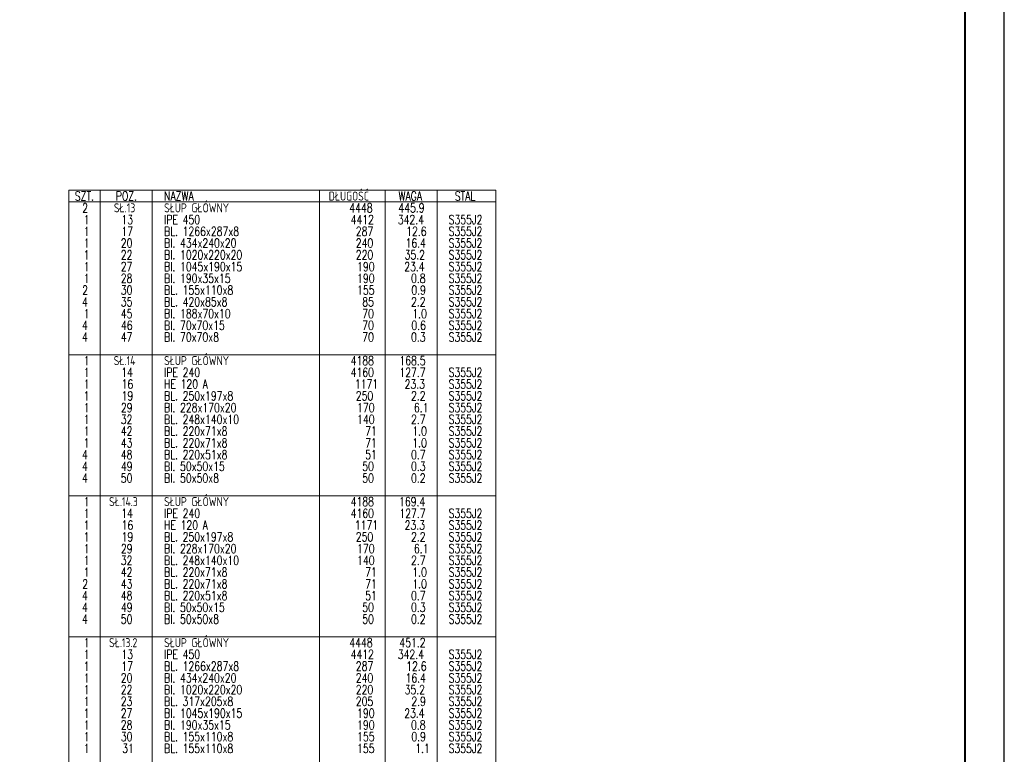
# Model space of a CAD drawing. Header units: millimetres. Extents: x 3515 to 4529, y 13642 to 14292.
# Tile 65 of 96: x 4278 to 4528, y 13831 to 14018. Entities that reach past the tile are written whole.
import ezdxf

# ---------------------------------------------------------------- set-up
doc = ezdxf.new("R2010")
doc.units = ezdxf.units.MM
doc.header["$LTSCALE"] = 10
doc.layers.add('_FORMATKA', color=8, linetype='Continuous', plot=False)
doc.layers.add('_RAMKA', color=7, linetype='Continuous', lineweight=35)
doc.layers.add('PS_TEXT', color=3, linetype='Continuous', lineweight=18)
doc.styles.add('simplex', font='simplex.shx', dxfattribs={"width": 0.75})

msp = doc.modelspace()

# ---------------------------------------------------------------- linework, layer by layer
at = {"layer": '_FORMATKA', "lineweight": -3}
msp.add_lwpolyline([(3528.49, 13669.66), (4528.49, 13669.66), (4528.49, 14263.66), (3528.49, 14263.66)], close=True, dxfattribs=at)
at = {"layer": '_RAMKA', "lineweight": -3, "const_width": 0.5}
msp.add_lwpolyline([(3558.49, 13679.66), (4518.49, 13679.66), (4518.49, 14253.66), (3558.49, 14253.66)], close=True, dxfattribs=at)
at = {"layer": 'PS_TEXT', "color": 7}
for p, q in [((4399.11, 13974.22), (4290.44, 13974.22)), ((4290.44, 13974.22), (4290.44, 13687.18)), ((4399.11, 13687.18), (4399.11, 13974.22))]:
    msp.add_line(p, q, dxfattribs=at)
at = {"layer": 'PS_TEXT', "color": 3}
for p, q in [((4298.49, 13974.22), (4298.49, 13690.17)), ((4311.71, 13974.22), (4311.71, 13690.17)), ((4354.26, 13974.22), (4354.26, 13690.17)), ((4370.94, 13974.22), (4370.94, 13690.17)), ((4384.16, 13974.22), (4384.16, 13690.17)), ((4290.44, 13971.23), (4399.11, 13971.23)), ((4290.44, 13932.36), (4399.11, 13932.36)), ((4290.44, 13896.48), (4399.11, 13896.48)), ((4290.44, 13860.6), (4399.11, 13860.6))]:
    msp.add_line(p, q, dxfattribs=at)

# ---------------------------------------------------------------- texts
at = {"layer": 'PS_TEXT', "color": 1, "style": 'simplex', "width": 0.75}
for s, p in [('SZT.', (4292, 13971.58)), ('POZ.', (4302.43, 13971.58)), ('NAZWA', (4314.71, 13971.58)), ('DŁUGOŚĆ', (4356.6, 13971.58)), ('WAGA', (4374.34, 13971.58)), ('STAL', (4388.68, 13971.58))]:
    msp.add_text(s, height=2.3, dxfattribs=at).set_placement(p)
at = {"layer": 'PS_TEXT', "color": 3, "style": 'simplex', "width": 0.75}
for s, p in [('SŁ.13', (4301.94, 13968.59)), ('SŁUP GŁÓWNY', (4314.71, 13968.59)), ('2', (4293.89, 13968.59)), ('4448', (4361.86, 13968.59)), ('445.9', (4374.34, 13968.59)), ('1', (4294.26, 13929.72)), ('SŁ.14', (4301.9, 13929.72)), ('SŁUP GŁÓWNY', (4314.71, 13929.72)), ('4188', (4362.19, 13929.72)), ('168.5', (4374.59, 13929.72)), ('1', (4294.26, 13893.84)), ('SŁ.14.3', (4300.71, 13893.84)), ('SŁUP GŁÓWNY', (4314.71, 13893.84)), ('4188', (4362.19, 13893.84)), ('169.4', (4374.51, 13893.84)), ('1', (4294.26, 13857.96)), ('SŁ.13.2', (4300.71, 13857.96)), ('SŁUP GŁÓWNY', (4314.71, 13857.96)), ('4448', (4361.86, 13857.96)), ('451.2', (4374.59, 13857.96))]:
    msp.add_text(s, height=2.3, dxfattribs=at).set_placement(p)
at = {"layer": 'PS_TEXT', "color": 4, "style": 'simplex', "width": 0.75}
for s, p in [('1', (4294.26, 13965.6)), ('13', (4303.87, 13965.6)), ('IPE 450', (4314.71, 13965.6)), ('4412', (4362.19, 13965.6)), ('342.4', (4374.18, 13965.6)), ('S355J2', (4387.12, 13965.6)), ('1', (4294.26, 13962.61)), ('17', (4303.87, 13962.61)), ('BL. 1266x287x8', (4314.71, 13962.61)), ('287', (4363.5, 13962.61)), ('12.6', (4376.32, 13962.61)), ('S355J2', (4387.12, 13962.61)), ('1', (4294.26, 13959.62)), ('20', (4303.7, 13959.62)), ('Bl. 434x240x20', (4314.71, 13959.62)), ('240', (4363.5, 13959.62)), ('16.4', (4376.15, 13959.62)), ('S355J2', (4387.12, 13959.62)), ('1', (4294.26, 13956.63)), ('22', (4303.7, 13956.63)), ('Bl. 1020x220x20', (4314.71, 13956.63)), ('220', (4363.5, 13956.63)), ('35.2', (4375.91, 13956.63)), ('S355J2', (4387.12, 13956.63)), ('1', (4294.26, 13953.64)), ('27', (4303.7, 13953.64)), ('Bl. 1045x190x15', (4314.71, 13953.64)), ('190', (4363.83, 13953.64)), ('23.4', (4375.82, 13953.64)), ('S355J2', (4387.12, 13953.64)), ('1', (4294.26, 13950.65)), ('28', (4303.7, 13950.65)), ('Bl. 190x35x15', (4314.71, 13950.65)), ('190', (4363.83, 13950.65)), ('0.8', (4377.55, 13950.65)), ('S355J2', (4387.12, 13950.65)), ('2', (4293.89, 13947.66)), ('30', (4303.7, 13947.66)), ('BL. 155x110x8', (4314.71, 13947.66)), ('155', (4363.83, 13947.66)), ('0.9', (4377.63, 13947.66)), ('S355J2', (4387.12, 13947.66)), ('4', (4293.85, 13944.67)), ('35', (4303.7, 13944.67)), ('BL. 420x85x8', (4314.71, 13944.67)), ('85', (4365.14, 13944.67)), ('2.2', (4377.55, 13944.67)), ('S355J2', (4387.12, 13944.67)), ('1', (4294.26, 13941.68)), ('45', (4303.7, 13941.68)), ('Bl. 188x70x10', (4314.71, 13941.68)), ('70', (4365.14, 13941.68)), ('1.0', (4377.88, 13941.68)), ('S355J2', (4387.12, 13941.68)), ('4', (4293.85, 13938.69)), ('46', (4303.74, 13938.69)), ('Bl. 70x70x15', (4314.71, 13938.69)), ('70', (4365.14, 13938.69)), ('0.6', (4377.63, 13938.69)), ('S355J2', (4387.12, 13938.69)), ('4', (4293.85, 13935.7)), ('47', (4303.7, 13935.7)), ('Bl. 70x70x8', (4314.71, 13935.7)), ('70', (4365.14, 13935.7)), ('0.3', (4377.55, 13935.7)), ('S355J2', (4387.12, 13935.7)), ('1', (4294.26, 13926.73)), ('14', (4303.83, 13926.73)), ('IPE 240', (4314.71, 13926.73)), ('4160', (4362.19, 13926.73)), ('127.7', (4374.59, 13926.73)), ('S355J2', (4387.12, 13926.73)), ('1', (4294.26, 13923.74)), ('16', (4303.91, 13923.74)), ('HE 120 A', (4314.71, 13923.74)), ('1171', (4363.26, 13923.74)), ('23.3', (4375.91, 13923.74)), ('S355J2', (4387.12, 13923.74)), ('1', (4294.26, 13920.75)), ('19', (4303.91, 13920.75)), ('BL. 250x197x8', (4314.71, 13920.75)), ('250', (4363.5, 13920.75)), ('2.2', (4377.55, 13920.75)), ('S355J2', (4387.12, 13920.75)), ('1', (4294.26, 13917.76)), ('29', (4303.74, 13917.76)), ('Bl. 228x170x20', (4314.71, 13917.76)), ('170', (4363.83, 13917.76)), ('6.1', (4378.29, 13917.76)), ('S355J2', (4387.12, 13917.76)), ('1', (4294.26, 13914.77)), ('32', (4303.7, 13914.77)), ('BL. 248x140x10', (4314.71, 13914.77)), ('140', (4363.83, 13914.77)), ('2.7', (4377.55, 13914.77)), ('S355J2', (4387.12, 13914.77)), ('1', (4294.26, 13911.78)), ('42', (4303.7, 13911.78)), ('BL. 220x71x8', (4314.71, 13911.78)), ('71', (4365.88, 13911.78)), ('1.0', (4377.88, 13911.78)), ('S355J2', (4387.12, 13911.78)), ('43', (4303.7, 13908.79)), ('BL. 220x71x8', (4314.71, 13908.79)), ('1.0', (4377.88, 13908.79)), ('S355J2', (4387.12, 13908.79)), ('1', (4294.26, 13908.79)), ('71', (4365.88, 13908.79)), ('4', (4293.85, 13905.8)), ('48', (4303.7, 13905.8)), ('BL. 220x51x8', (4314.71, 13905.8)), ('51', (4365.88, 13905.8)), ('0.7', (4377.55, 13905.8)), ('S355J2', (4387.12, 13905.8)), ('4', (4293.85, 13902.81)), ('49', (4303.74, 13902.81)), ('Bl. 50x50x15', (4314.71, 13902.81)), ('50', (4365.14, 13902.81)), ('0.3', (4377.55, 13902.81)), ('S355J2', (4387.12, 13902.81)), ('4', (4293.85, 13899.82)), ('50', (4303.7, 13899.82)), ('Bl. 50x50x8', (4314.71, 13899.82)), ('50', (4365.14, 13899.82)), ('0.2', (4377.55, 13899.82)), ('S355J2', (4387.12, 13899.82)), ('1', (4294.26, 13890.85)), ('14', (4303.83, 13890.85)), ('IPE 240', (4314.71, 13890.85)), ('4160', (4362.19, 13890.85)), ('127.7', (4374.59, 13890.85)), ('S355J2', (4387.12, 13890.85)), ('1', (4294.26, 13887.86)), ('16', (4303.91, 13887.86)), ('HE 120 A', (4314.71, 13887.86)), ('1171', (4363.26, 13887.86)), ('23.3', (4375.91, 13887.86)), ('S355J2', (4387.12, 13887.86)), ('1', (4294.26, 13884.87)), ('19', (4303.91, 13884.87)), ('BL. 250x197x8', (4314.71, 13884.87)), ('250', (4363.5, 13884.87)), ('2.2', (4377.55, 13884.87)), ('S355J2', (4387.12, 13884.87)), ('1', (4294.26, 13881.88)), ('29', (4303.74, 13881.88)), ('Bl. 228x170x20', (4314.71, 13881.88)), ('170', (4363.83, 13881.88)), ('6.1', (4378.29, 13881.88)), ('S355J2', (4387.12, 13881.88)), ('1', (4294.26, 13878.89)), ('32', (4303.7, 13878.89)), ('BL. 248x140x10', (4314.71, 13878.89)), ('140', (4363.83, 13878.89)), ('2.7', (4377.55, 13878.89)), ('S355J2', (4387.12, 13878.89)), ('1', (4294.26, 13875.9)), ('42', (4303.7, 13875.9)), ('BL. 220x71x8', (4314.71, 13875.9)), ('71', (4365.88, 13875.9)), ('1.0', (4377.88, 13875.9)), ('S355J2', (4387.12, 13875.9)), ('2', (4293.89, 13872.91)), ('43', (4303.7, 13872.91)), ('BL. 220x71x8', (4314.71, 13872.91)), ('71', (4365.88, 13872.91)), ('1.0', (4377.88, 13872.91)), ('S355J2', (4387.12, 13872.91)), ('4', (4293.85, 13869.92)), ('48', (4303.7, 13869.92)), ('BL. 220x51x8', (4314.71, 13869.92)), ('51', (4365.88, 13869.92)), ('0.7', (4377.55, 13869.92)), ('S355J2', (4387.12, 13869.92)), ('4', (4293.85, 13866.93)), ('49', (4303.74, 13866.93)), ('Bl. 50x50x15', (4314.71, 13866.93)), ('50', (4365.14, 13866.93)), ('0.3', (4377.55, 13866.93)), ('S355J2', (4387.12, 13866.93)), ('4', (4293.85, 13863.94)), ('50', (4303.7, 13863.94)), ('Bl. 50x50x8', (4314.71, 13863.94)), ('50', (4365.14, 13863.94)), ('0.2', (4377.55, 13863.94)), ('S355J2', (4387.12, 13863.94)), ('1', (4294.26, 13854.97)), ('13', (4303.87, 13854.97)), ('IPE 450', (4314.71, 13854.97)), ('4412', (4362.19, 13854.97)), ('342.4', (4374.18, 13854.97)), ('S355J2', (4387.12, 13854.97)), ('1', (4294.26, 13851.98)), ('17', (4303.87, 13851.98)), ('BL. 1266x287x8', (4314.71, 13851.98)), ('287', (4363.5, 13851.98)), ('12.6', (4376.32, 13851.98)), ('S355J2', (4387.12, 13851.98)), ('1', (4294.26, 13848.99)), ('20', (4303.7, 13848.99)), ('Bl. 434x240x20', (4314.71, 13848.99)), ('240', (4363.5, 13848.99)), ('16.4', (4376.15, 13848.99)), ('S355J2', (4387.12, 13848.99)), ('1', (4294.26, 13846)), ('22', (4303.7, 13846)), ('Bl. 1020x220x20', (4314.71, 13846)), ('220', (4363.5, 13846)), ('35.2', (4375.91, 13846)), ('S355J2', (4387.12, 13846)), ('1', (4294.26, 13843.01)), ('23', (4303.7, 13843.01)), ('BL. 317x205x8', (4314.71, 13843.01)), ('205', (4363.5, 13843.01)), ('2.9', (4377.63, 13843.01)), ('S355J2', (4387.12, 13843.01)), ('1', (4294.26, 13840.02)), ('27', (4303.7, 13840.02)), ('Bl. 1045x190x15', (4314.71, 13840.02)), ('190', (4363.83, 13840.02)), ('23.4', (4375.82, 13840.02)), ('S355J2', (4387.12, 13840.02)), ('1', (4294.26, 13837.03)), ('28', (4303.7, 13837.03)), ('Bl. 190x35x15', (4314.71, 13837.03)), ('190', (4363.83, 13837.03)), ('0.8', (4377.55, 13837.03)), ('S355J2', (4387.12, 13837.03)), ('1', (4294.26, 13834.04)), ('30', (4303.7, 13834.04)), ('BL. 155x110x8', (4314.71, 13834.04)), ('155', (4363.83, 13834.04)), ('0.9', (4377.63, 13834.04)), ('S355J2', (4387.12, 13834.04)), ('1', (4294.26, 13831.05)), ('31', (4304.07, 13831.05)), ('BL. 155x110x8', (4314.71, 13831.05)), ('155', (4363.83, 13831.05)), ('1.1', (4378.62, 13831.05)), ('S355J2', (4387.12, 13831.05))]:
    msp.add_text(s, height=2.3, dxfattribs=at).set_placement(p)

doc.saveas('drawing.dxf')
